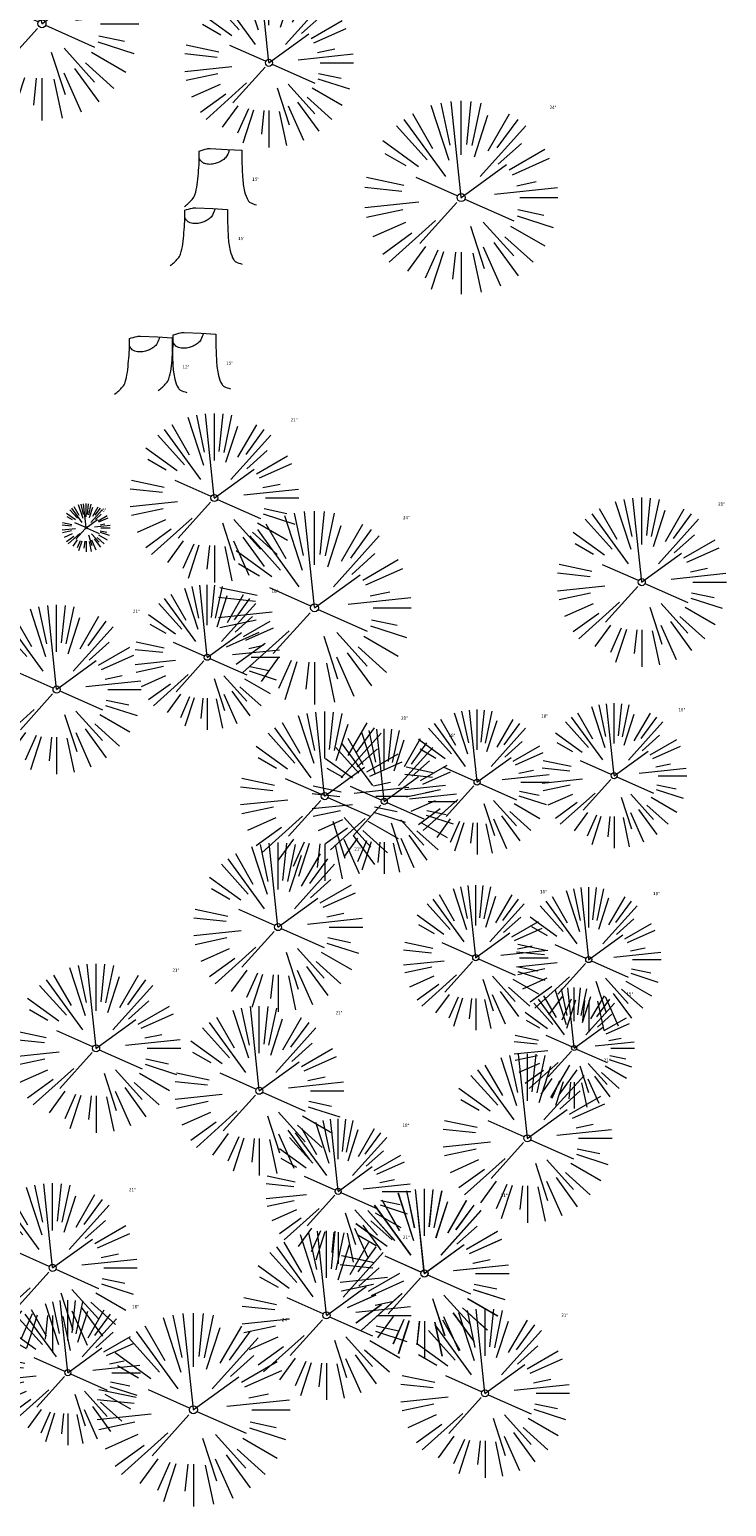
# Model space of a CAD drawing. Header units: feet. Extents: x 1134296 to 1140710, y 647902 to 649877.
# Tile 42 of 57: x 1135134 to 1135220, y 648831 to 649015. Entities that reach past the tile are written whole.
import ezdxf

# ---------------------------------------------------------------- set-up
doc = ezdxf.new("R2010")
doc.units = ezdxf.units.FT
doc.header["$MEASUREMENT"] = 0
doc.layers.add('G-XREF', color=7, linetype='Continuous')
doc.layers.add('V-SITE-VEGE', color=55, linetype='Continuous', lineweight=18)
doc.layers.add('V-SITE-VEGE-TEXT', color=8, linetype='Continuous', lineweight=18)
doc.styles.add('SEI-Dim & Leader', font='tahoma.ttf')

# ---------------------------------------------------------------- blocks, each defined once
blk = doc.blocks.new('V-SITE-VEGE-Coniferious Tree 2')
at = {"color": 0, "linetype": 'ByBlock'}
for p, q in [((-0.0626, 0.1926), (-0.1545, 0.4755)), ((-0.0575, 0.2704), (-0.104, 0.4891)), ((-0.0003, 0.0026), (-0.0523, 0.4973)), ((0, 0.2219), (0, 0.5)), ((0.0289, 0.2753), (0.0522, 0.4973)), ((0.0572, 0.2693), (0.1039, 0.4891)), ((-0.0791, 0.1089), (-0.2939, 0.4045)), ((-0.146, 0.2528), (-0.25, 0.433)), ((0.0685, 0.211), (0.1382, 0.4256)), ((0.1391, 0.2411), (0.25, 0.433)), ((0.1869, 0.2573), (0.2939, 0.4045)), ((-0.1757, 0.1951), (-0.3346, 0.3716)), ((0.0978, 0.1086), (0.3345, 0.3716)), ((-0.2201, 0.1599), (-0.4046, 0.2939)), ((0.192, 0.1729), (0.3116, 0.2806)), ((0.2488, 0.1436), (0.433, 0.25)), ((-0.2844, 0.1642), (-0.3931, 0.227)), ((-0.0009, -0.0007), (0.235, 0.1707)), ((0.2659, 0.1184), (0.4568, 0.2034)), ((-0.2961, 0.0629), (-0.4891, 0.1039)), ((-0.0199, 0.0089), (-0.2319, 0.1032)), ((0.2873, 0.0611), (0.3885, 0.0826)), ((-0.306, 0.0322), (-0.4973, 0.0523)), ((0.1731, 0.0182), (0.4972, 0.0523)), ((0.3025, 0), (0.5, 0)), ((-0.2183, -0.0229), (-0.4973, -0.0523)), ((-0.3022, -0.0642), (-0.4891, -0.1039)), ((-0.023, -0.0255), (-0.2138, -0.2374)), ((0.0185, -0.0083), (0.272, -0.1211)), ((0.2936, -0.0624), (0.4274, -0.0908)), ((-0.2881, -0.1283), (-0.4568, -0.2034)), ((-0.132, -0.1189), (-0.3716, -0.3346)), ((0.0478, -0.1473), (0.1192, -0.3671)), ((0.1144, -0.1271), (0.2718, -0.3019)), ((0.2555, -0.1475), (0.433, -0.25)), ((0.2891, -0.094), (0.4755, -0.1545)), ((-0.2545, -0.1849), (-0.4046, -0.2939)), ((0.2254, -0.2029), (0.3716, -0.3346)), ((-0.1843, -0.2536), (-0.2767, -0.3808)), ((-0.1214, -0.2725), (-0.1856, -0.4168)), ((-0.091, -0.2799), (-0.1545, -0.4755)), ((-0.0297, -0.2818), (-0.0443, -0.4216)), ((0, -0.2818), (0, -0.5)), ((0.061, -0.2873), (0.1039, -0.4891)), ((0.1131, -0.2541), (0.2033, -0.4568)), ((0.1689, -0.2325), (0.2939, -0.4045))]:
    blk.add_line(p, q, dxfattribs=at)
blk.add_circle((0, 0), 0.0208)
blk = doc.blocks.new('V-SITE-VEGE-Stump')
for points in [[(-0.1229, -0.0143, 0.052613), (-0.0986, 0.0077, 0.106195), (-0.0905, 0.0219, 0.044862), (-0.0837, 0.0527, 0.020074), (-0.0776, 0.1229, 0.011675), (-0.0773, 0.1364, 0.007866), (-0.0776, 0.1565)], [(-0.0776, 0.1565, -0.027668), (-0.0534, 0.1634, -0.067978), (-0.0432, 0.1643), (0.0086, 0.1616), (0.054, 0.1591)], [(0.0151, 0.1613, -0.082864), (0.0081, 0.142, -0.111324), (-0.0021, 0.1306, -0.039313), (-0.0159, 0.1223, -0.049197), (-0.028, 0.1177, -0.066002), (-0.0447, 0.1155, -0.070187), (-0.0604, 0.1177, -0.114859), (-0.0685, 0.1223, -0.075938), (-0.0773, 0.1332)], [(0.054, 0.1591, 0.004334), (0.0538, 0.1369, 0.008344), (0.054, 0.1254), (0.0561, 0.0762, 0.046252), (0.0624, 0.0317, 0.069625), (0.0733, 0.0038, 0.149725), (0.0794, -0.002, 0.058523), (0.0992, -0.0091)]]:
    blk.add_lwpolyline(points, format="xyb")
blk = doc.blocks.new('C_XBASE-PACTOLA_02403811')
at = {"layer": 'V-SITE-VEGE', "rotation": 8.537736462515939e-07}
for p, xscale, yscale, zscale in [((1135135.27, 649015.28), 23.99971008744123, 23.99971008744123, 23.99971008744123), ((1135187.28, 648993.69), 23.99971008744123, 23.99971008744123, 23.99971008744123), ((1135140.75, 648952.7), 5.999927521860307, 5.999927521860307, 5.999927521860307), ((1135169.09, 648942.76), 23.99971008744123, 23.99971008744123, 23.99971008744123), ((1135154.06, 648843.18), 23.99971008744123, 23.99971008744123, 23.99971008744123)]:
    blk.add_blockref('V-SITE-VEGE-Coniferious Tree 2', p, dxfattribs=dict(at, xscale=xscale, yscale=yscale, zscale=zscale))
at = {"layer": 'V-SITE-VEGE'}
for name, p, xscale, yscale, zscale in [('V-SITE-VEGE-Coniferious Tree 2', (1135163.43, 649010.42), 20.99974632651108, 20.99974632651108, 20.99974632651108), ('V-SITE-VEGE-Stump', (1135157.9, 648993.16), 40.31522404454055, 40.31522404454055, 40.31522404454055), ('V-SITE-VEGE-Stump', (1135156.11, 648985.8), 40.31522404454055, 40.31522404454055, 40.31522404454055), ('V-SITE-VEGE-Stump', (1135149.24, 648969.87), 40.31522404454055, 40.31522404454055, 40.31522404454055), ('V-SITE-VEGE-Stump', (1135154.66, 648970.32), 40.31522404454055, 40.31522404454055, 40.31522404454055), ('V-SITE-VEGE-Coniferious Tree 2', (1135156.66, 648956.39), 20.99974632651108, 20.99974632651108, 20.99974632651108), ('V-SITE-VEGE-Coniferious Tree 2', (1135209.69, 648945.94), 20.99974632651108, 20.99974632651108, 20.99974632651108), ('V-SITE-VEGE-Coniferious Tree 2', (1135155.78, 648936.61), 17.99978256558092, 17.99978256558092, 17.99978256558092), ('V-SITE-VEGE-Coniferious Tree 2', (1135137.08, 648932.61), 20.99974632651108, 20.99974632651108, 20.99974632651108), ('V-SITE-VEGE-Coniferious Tree 2', (1135206.26, 648921.9), 17.99978256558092, 17.99978256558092, 17.99978256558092), ('V-SITE-VEGE-Coniferious Tree 2', (1135170.35, 648919.37), 20.99974632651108, 20.99974632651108, 20.99974632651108), ('V-SITE-VEGE-Coniferious Tree 2', (1135189.25, 648921.11), 17.99978256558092, 17.99978256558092, 17.99978256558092), ('V-SITE-VEGE-Coniferious Tree 2', (1135177.74, 648918.72), 17.99978256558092, 17.99978256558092, 17.99978256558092), ('V-SITE-VEGE-Coniferious Tree 2', (1135164.56, 648903.11), 20.99974632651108, 20.99974632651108, 20.99974632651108), ('V-SITE-VEGE-Coniferious Tree 2', (1135189.09, 648899.31), 17.99978256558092, 17.99978256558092, 17.99978256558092), ('V-SITE-VEGE-Coniferious Tree 2', (1135203.11, 648899.07), 17.99978256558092, 17.99978256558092, 17.99978256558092), ('V-SITE-VEGE-Coniferious Tree 2', (1135141.99, 648888.06), 20.99974632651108, 20.99974632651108, 20.99974632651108), ('V-SITE-VEGE-Coniferious Tree 2', (1135201.3, 648888.1), 14.99981880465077, 14.99981880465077, 14.99981880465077), ('V-SITE-VEGE-Coniferious Tree 2', (1135162.23, 648882.79), 20.99974632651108, 20.99974632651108, 20.99974632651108), ('V-SITE-VEGE-Coniferious Tree 2', (1135195.5, 648876.89), 20.99974632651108, 20.99974632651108, 20.99974632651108), ('V-SITE-VEGE-Coniferious Tree 2', (1135172.02, 648870.3), 17.99978256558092, 17.99978256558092, 17.99978256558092), ('V-SITE-VEGE-Coniferious Tree 2', (1135136.59, 648860.8), 20.99974632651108, 20.99974632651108, 20.99974632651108), ('V-SITE-VEGE-Coniferious Tree 2', (1135182.71, 648860.1), 20.99974632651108, 20.99974632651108, 20.99974632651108), ('V-SITE-VEGE-Coniferious Tree 2', (1135182.73, 648860.1), 20.99974632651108, 20.99974632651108, 20.99974632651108), ('V-SITE-VEGE-Coniferious Tree 2', (1135170.57, 648854.9), 20.99974632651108, 20.99974632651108, 20.99974632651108), ('V-SITE-VEGE-Coniferious Tree 2', (1135138.48, 648847.78), 17.99978256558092, 17.99978256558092, 17.99978256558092), ('V-SITE-VEGE-Coniferious Tree 2', (1135190.24, 648845.23), 20.99974632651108, 20.99974632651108, 20.99974632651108)]:
    blk.add_blockref(name, p, dxfattribs=dict(at, xscale=xscale, yscale=yscale, zscale=zscale))
at = {"layer": 'V-SITE-VEGE-TEXT', "char_height": 0.4, "attachment_point": 7, "style": 'SEI-Dim & Leader'}
for s, insert in [('24"', (1135198.25, 649004.69)), ('15"', (1135161.37, 648995.76)), ('15"', (1135159.59, 648988.4)), ('12"', (1135152.72, 648972.47)), ('15"', (1135158.14, 648972.92)), ('21"', (1135166.13, 648965.89)), ('6"', (1135142.74, 648954.7)), ('21"', (1135219.16, 648955.44)), ('24"', (1135180.06, 648953.76)), ('18"', (1135163.76, 648944.61)), ('21"', (1135146.56, 648942.11)), ('21"', (1135179.83, 648928.87)), ('18"', (1135197.22, 648929.11)), ('18"', (1135214.23, 648929.9)), ('18"', (1135185.71, 648926.72)), ('21"', (1135174.03, 648912.61)), ('18"', (1135197.06, 648907.31)), ('18"', (1135211.08, 648907.07)), ('21"', (1135151.46, 648897.56)), ('15"', (1135207.78, 648894.6)), ('21"', (1135171.7, 648892.29)), ('21"', (1135204.98, 648886.39)), ('18"', (1135180, 648878.3)), ('21"', (1135146.06, 648870.3)), ('21"', (1135192.18, 648869.6)), ('21"', (1135192.2, 648869.6)), ('21"', (1135180.05, 648864.4)), ('18"', (1135146.46, 648855.78)), ('24"', (1135165.03, 648854.18)), ('21"', (1135199.71, 648854.73))]:
    blk.add_mtext(s, dxfattribs=dict(at, insert=insert))

msp = doc.modelspace()

# ---------------------------------------------------------------- block references
at = {"layer": 'G-XREF'}
msp.add_blockref('C_XBASE-PACTOLA_02403811', (0, 0), dxfattribs=at)

doc.saveas('drawing.dxf')
